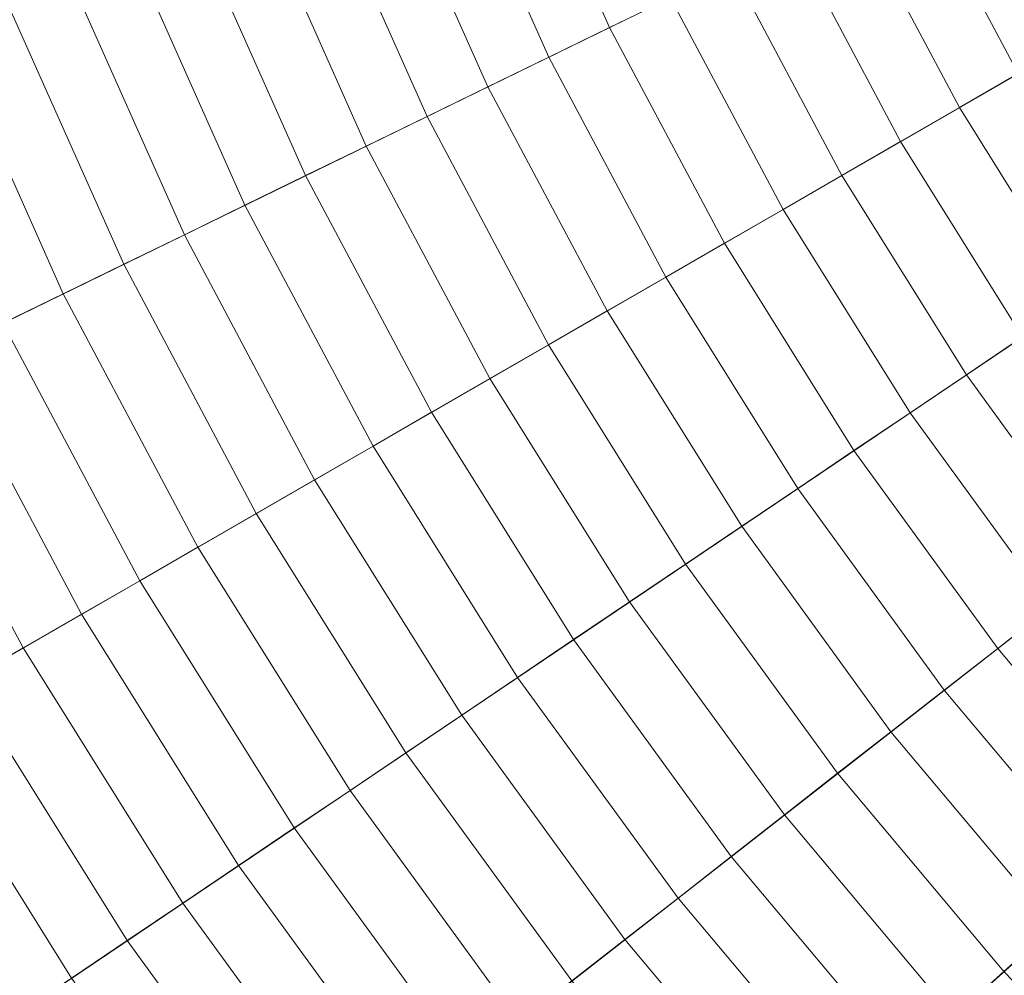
# Model space of a CAD drawing. Header units: centimetres. Extents: x -6.39 to 0.8, y 3.58 to 10.78.
# Tile 65 of 256: x -4.37 to -3.96, y 6.13 to 6.53. Entities that reach past the tile are written whole.
import ezdxf

# ---------------------------------------------------------------- set-up
doc = ezdxf.new("R2010")
doc.units = ezdxf.units.CM
doc.header["$LTSCALE"] = 2.54
doc.layers.add('Lucido design-1', color=7, linetype='Continuous')

# ---------------------------------------------------------------- blocks, each defined once
blk = doc.blocks.new('Gruppo-1')
at = {"color": 142, "linetype": 'Continuous', "lineweight": 9}
for points in [[(-6.33891, 6.55421, -13.70234), (-6.28669, 6.30852, -13.70234), (-2.79706, 7.17858, -13.70234), (-2.79709, 7.17873, -13.70234)], [(-6.28669, 6.30852, -13.70234), (-6.21746, 6.06707, -13.70234), (-2.79702, 7.17843, -13.70234), (-2.79706, 7.17858, -13.70234)], [(-6.21746, 6.06707, -13.70234), (-6.13155, 5.83103, -13.70234), (-2.79696, 7.17829, -13.70234), (-2.79702, 7.17843, -13.70234)], [(-6.13155, 5.83103, -13.70234), (-6.02938, 5.60157, -13.70234), (-2.7969, 7.17815, -13.70234), (-2.79696, 7.17829, -13.70234)], [(-6.02938, 5.60157, -13.70234), (-5.91146, 5.37979, -13.70234), (-2.79683, 7.17802, -13.70234), (-2.7969, 7.17815, -13.70234)], [(-5.91146, 5.37979, -13.70234), (-5.77836, 5.16678, -13.70234), (-2.79675, 7.17789, -13.70234), (-2.79683, 7.17802, -13.70234)], [(-5.77836, 5.16678, -13.70234), (-5.63072, 4.96357, -13.70234), (-2.79666, 7.17777, -13.70234), (-2.79675, 7.17789, -13.70234)], [(-5.63072, 4.96357, -13.70234), (-5.46926, 4.77115, -13.70234), (-2.79657, 7.17766, -13.70234), (-2.79666, 7.17777, -13.70234)], [(-5.46926, 4.77115, -13.70234), (-5.29478, 4.59047, -13.70234), (-2.79646, 7.17755, -13.70234), (-2.79657, 7.17766, -13.70234)], [(-5.29478, 4.59047, -13.70234), (-5.10811, 4.42239, -13.70234), (-2.79635, 7.17745, -13.70234), (-2.79646, 7.17755, -13.70234)], [(-5.10811, 4.42239, -13.70234), (-4.91018, 4.26775, -13.70234), (-2.79623, 7.17735, -13.70234), (-2.79635, 7.17745, -13.70234)], [(-4.91018, 4.26775, -13.70234), (-4.70194, 4.12729, -13.70234), (-2.79611, 7.17727, -13.70234), (-2.79623, 7.17735, -13.70234)], [(-4.70194, 4.12729, -13.70234), (-4.48441, 4.0017, -13.70234), (-2.79597, 7.17719, -13.70234), (-2.79611, 7.17727, -13.70234)], [(-4.48441, 4.0017, -13.70234), (-4.25865, 3.89159, -13.70234), (-2.79584, 7.17713, -13.70234), (-2.79597, 7.17719, -13.70234)], [(-4.25865, 3.89159, -13.70234), (-4.02576, 3.7975, -13.70234), (-2.7957, 7.17707, -13.70234), (-2.79584, 7.17713, -13.70234)], [(-4.02576, 3.7975, -13.70234), (-3.78688, 3.71988, -13.70234), (-2.79556, 7.17702, -13.70234), (-2.7957, 7.17707, -13.70234)], [(-4.1402, 6.63559, -12.74688), (-4.09901, 6.54307, -12.74688), (-4.12474, 6.53052, -12.75253), (-4.16674, 6.62486, -12.75253)], [(-4.16674, 6.62486, -12.75253), (-4.12474, 6.53052, -12.75253), (-4.15045, 6.51799, -12.75827), (-4.19327, 6.61415, -12.75827)], [(-3.9443, 6.61853, -12.71507), (-3.90239, 6.53972, -12.71507), (-3.92728, 6.52536, -12.72012), (-3.97012, 6.60594, -12.72012)], [(-4.19327, 6.61415, -12.75827), (-4.15045, 6.51799, -12.75827), (-4.17614, 6.50545, -12.76412), (-4.21977, 6.60344, -12.76412)], [(-4.21977, 6.60344, -12.76412), (-4.17614, 6.50545, -12.76412), (-4.20181, 6.49293, -12.77007), (-4.24625, 6.59274, -12.77007)], [(-3.97012, 6.60594, -12.72012), (-3.92728, 6.52536, -12.72012), (-3.95215, 6.511, -12.72527), (-3.99593, 6.59335, -12.72527)], [(-4.24625, 6.59274, -12.77007), (-4.20181, 6.49293, -12.77007), (-4.22747, 6.48042, -12.77612), (-4.27272, 6.58205, -12.77612)], [(-3.99593, 6.59335, -12.72527), (-3.95215, 6.511, -12.72527), (-3.977, 6.49665, -12.73052), (-4.02173, 6.58077, -12.73052)], [(-4.27272, 6.58205, -12.77612), (-4.22747, 6.48042, -12.77612), (-4.2531, 6.46792, -12.78226), (-4.29916, 6.57137, -12.78226)], [(-4.02173, 6.58077, -12.73052), (-3.977, 6.49665, -12.73052), (-4.00184, 6.48231, -12.73588), (-4.04751, 6.56819, -12.73588)], [(-4.29916, 6.57137, -12.78226), (-4.2531, 6.46792, -12.78226), (-4.27872, 6.45542, -12.7885), (-4.32559, 6.56069, -12.7885)], [(-4.04751, 6.56819, -12.73588), (-4.00184, 6.48231, -12.73588), (-4.02666, 6.46798, -12.74133), (-4.07327, 6.55563, -12.74133)], [(-4.32559, 6.56069, -12.7885), (-4.27872, 6.45542, -12.7885), (-4.30431, 6.44294, -12.79485), (-4.35199, 6.55002, -12.79485)], [(-4.07327, 6.55563, -12.74133), (-4.02666, 6.46798, -12.74133), (-4.05147, 6.45366, -12.74688), (-4.09901, 6.54307, -12.74688)], [(-4.35199, 6.55002, -12.79485), (-4.30431, 6.44294, -12.79485), (-4.32989, 6.43047, -12.80129), (-4.37837, 6.53936, -12.80129)], [(-4.09901, 6.54307, -12.74688), (-4.05147, 6.45366, -12.74688), (-4.07626, 6.43934, -12.75253), (-4.12474, 6.53052, -12.75253)], [(-4.37837, 6.53936, -12.80129), (-4.32989, 6.43047, -12.80129), (-4.35545, 6.418, -12.80783), (-4.40474, 6.52871, -12.80783)], [(-4.40474, 6.52871, -12.80783), (-4.35545, 6.418, -12.80783), (-4.38098, 6.40555, -12.81447), (-4.43108, 6.51807, -12.81447)], [(-4.12474, 6.53052, -12.75253), (-4.07626, 6.43934, -12.75253), (-4.10103, 6.42504, -12.75827), (-4.15045, 6.51799, -12.75827)], [(-4.15045, 6.51799, -12.75827), (-4.10103, 6.42504, -12.75827), (-4.12579, 6.41075, -12.76412), (-4.17614, 6.50545, -12.76412)], [(-3.95215, 6.511, -12.72527), (-3.90273, 6.4319, -12.72527), (-3.92652, 6.41586, -12.73052), (-3.977, 6.49665, -12.73052)], [(-4.17614, 6.50545, -12.76412), (-4.12579, 6.41075, -12.76412), (-4.15052, 6.39647, -12.77007), (-4.20181, 6.49293, -12.77007)], [(-3.977, 6.49665, -12.73052), (-3.92652, 6.41586, -12.73052), (-3.9503, 6.39982, -12.73588), (-4.00184, 6.48231, -12.73588)], [(-4.20181, 6.49293, -12.77007), (-4.15052, 6.39647, -12.77007), (-4.17524, 6.3822, -12.77612), (-4.22747, 6.48042, -12.77612)], [(-4.22747, 6.48042, -12.77612), (-4.17524, 6.3822, -12.77612), (-4.19994, 6.36794, -12.78226), (-4.2531, 6.46792, -12.78226)], [(-4.00184, 6.48231, -12.73588), (-3.9503, 6.39982, -12.73588), (-3.97406, 6.38379, -12.74133), (-4.02666, 6.46798, -12.74133)], [(-4.2531, 6.46792, -12.78226), (-4.19994, 6.36794, -12.78226), (-4.22462, 6.35369, -12.7885), (-4.27872, 6.45542, -12.7885)], [(-4.02666, 6.46798, -12.74133), (-3.97406, 6.38379, -12.74133), (-3.9978, 6.36777, -12.74688), (-4.05147, 6.45366, -12.74688)], [(-4.27872, 6.45542, -12.7885), (-4.22462, 6.35369, -12.7885), (-4.24929, 6.33945, -12.79485), (-4.30431, 6.44294, -12.79485)], [(-4.05147, 6.45366, -12.74688), (-3.9978, 6.36777, -12.74688), (-4.02153, 6.35177, -12.75253), (-4.07626, 6.43934, -12.75253)], [(-4.30431, 6.44294, -12.79485), (-4.24929, 6.33945, -12.79485), (-4.27393, 6.32522, -12.80129), (-4.32989, 6.43047, -12.80129)], [(-4.07626, 6.43934, -12.75253), (-4.02153, 6.35177, -12.75253), (-4.04525, 6.33577, -12.75827), (-4.10103, 6.42504, -12.75827)], [(-4.32989, 6.43047, -12.80129), (-4.27393, 6.32522, -12.80129), (-4.29855, 6.311, -12.80783), (-4.35545, 6.418, -12.80783)], [(-4.10103, 6.42504, -12.75827), (-4.04525, 6.33577, -12.75827), (-4.06895, 6.31979, -12.76412), (-4.12579, 6.41075, -12.76412)], [(-4.35545, 6.418, -12.80783), (-4.29855, 6.311, -12.80783), (-4.32316, 6.2968, -12.81447), (-4.38098, 6.40555, -12.81447)], [(-4.12579, 6.41075, -12.76412), (-4.06895, 6.31979, -12.76412), (-4.09263, 6.30381, -12.77007), (-4.15052, 6.39647, -12.77007)], [(-4.38098, 6.40555, -12.81447), (-4.32316, 6.2968, -12.81447), (-4.34774, 6.2826, -12.82121), (-4.4065, 6.3931, -12.82121)], [(-3.9503, 6.39982, -12.73588), (-3.89312, 6.32112, -12.73588), (-3.91571, 6.30348, -12.74133), (-3.97406, 6.38379, -12.74133)], [(-4.15052, 6.39647, -12.77007), (-4.09263, 6.30381, -12.77007), (-4.11629, 6.28785, -12.77612), (-4.17524, 6.3822, -12.77612)], [(-4.4065, 6.3931, -12.82121), (-4.34774, 6.2826, -12.82121), (-4.37231, 6.26842, -12.82804), (-4.43199, 6.38067, -12.82804)], [(-3.97406, 6.38379, -12.74133), (-3.91571, 6.30348, -12.74133), (-3.93828, 6.28584, -12.74688), (-3.9978, 6.36777, -12.74688)], [(-4.43199, 6.38067, -12.82804), (-4.37231, 6.26842, -12.82804), (-4.39685, 6.25425, -12.83497), (-4.45746, 6.36824, -12.83497)], [(-4.17524, 6.3822, -12.77612), (-4.11629, 6.28785, -12.77612), (-4.13993, 6.2719, -12.78226), (-4.19994, 6.36794, -12.78226)], [(-4.19994, 6.36794, -12.78226), (-4.13993, 6.2719, -12.78226), (-4.16356, 6.25597, -12.7885), (-4.22462, 6.35369, -12.7885)], [(-3.9978, 6.36777, -12.74688), (-3.93828, 6.28584, -12.74688), (-3.96084, 6.26822, -12.75253), (-4.02153, 6.35177, -12.75253)], [(-4.22462, 6.35369, -12.7885), (-4.16356, 6.25597, -12.7885), (-4.18717, 6.24004, -12.79485), (-4.24929, 6.33945, -12.79485)], [(-4.02153, 6.35177, -12.75253), (-3.96084, 6.26822, -12.75253), (-3.98338, 6.25061, -12.75827), (-4.04525, 6.33577, -12.75827)], [(-4.24929, 6.33945, -12.79485), (-4.18717, 6.24004, -12.79485), (-4.21076, 6.22413, -12.80129), (-4.27393, 6.32522, -12.80129)], [(-4.04525, 6.33577, -12.75827), (-3.98338, 6.25061, -12.75827), (-4.0059, 6.23301, -12.76412), (-4.06895, 6.31979, -12.76412)], [(-4.27393, 6.32522, -12.80129), (-4.21076, 6.22413, -12.80129), (-4.23434, 6.20823, -12.80783), (-4.29855, 6.311, -12.80783)], [(-4.06895, 6.31979, -12.76412), (-4.0059, 6.23301, -12.76412), (-4.02841, 6.21543, -12.77007), (-4.09263, 6.30381, -12.77007)], [(-4.29855, 6.311, -12.80783), (-4.23434, 6.20823, -12.80783), (-4.25789, 6.19234, -12.81447), (-4.32316, 6.2968, -12.81447)], [(-4.09263, 6.30381, -12.77007), (-4.02841, 6.21543, -12.77007), (-4.0509, 6.19785, -12.77612), (-4.11629, 6.28785, -12.77612)], [(-4.32316, 6.2968, -12.81447), (-4.25789, 6.19234, -12.81447), (-4.28142, 6.17647, -12.82121), (-4.34774, 6.2826, -12.82121)], [(-4.11629, 6.28785, -12.77612), (-4.0509, 6.19785, -12.77612), (-4.07338, 6.18029, -12.78226), (-4.13993, 6.2719, -12.78226)], [(-3.93828, 6.28584, -12.74688), (-3.87318, 6.20826, -12.74688), (-3.89446, 6.18911, -12.75253), (-3.96084, 6.26822, -12.75253)], [(-4.34774, 6.2826, -12.82121), (-4.28142, 6.17647, -12.82121), (-4.30494, 6.16061, -12.82804), (-4.37231, 6.26842, -12.82804)], [(-4.13993, 6.2719, -12.78226), (-4.07338, 6.18029, -12.78226), (-4.09583, 6.16275, -12.7885), (-4.16356, 6.25597, -12.7885)], [(-4.37231, 6.26842, -12.82804), (-4.30494, 6.16061, -12.82804), (-4.32843, 6.14476, -12.83497), (-4.39685, 6.25425, -12.83497)], [(-3.96084, 6.26822, -12.75253), (-3.89446, 6.18911, -12.75253), (-3.91571, 6.16997, -12.75827), (-3.98338, 6.25061, -12.75827)], [(-4.39685, 6.25425, -12.83497), (-4.32843, 6.14476, -12.83497), (-4.35191, 6.12892, -12.842), (-4.42138, 6.24009, -12.842)], [(-4.16356, 6.25597, -12.7885), (-4.09583, 6.16275, -12.7885), (-4.11827, 6.14521, -12.79485), (-4.18717, 6.24004, -12.79485)], [(-3.98338, 6.25061, -12.75827), (-3.91571, 6.16997, -12.75827), (-3.93695, 6.15085, -12.76412), (-4.0059, 6.23301, -12.76412)], [(-4.42138, 6.24009, -12.842), (-4.35191, 6.12892, -12.842), (-4.37537, 6.1131, -12.84913), (-4.44588, 6.22594, -12.84913)], [(-4.18717, 6.24004, -12.79485), (-4.11827, 6.14521, -12.79485), (-4.1407, 6.1277, -12.80129), (-4.21076, 6.22413, -12.80129)], [(-4.0059, 6.23301, -12.76412), (-3.93695, 6.15085, -12.76412), (-3.95818, 6.13173, -12.77007), (-4.02841, 6.21543, -12.77007)], [(-4.21076, 6.22413, -12.80129), (-4.1407, 6.1277, -12.80129), (-4.1631, 6.11019, -12.80783), (-4.23434, 6.20823, -12.80783)], [(-4.02841, 6.21543, -12.77007), (-3.95818, 6.13173, -12.77007), (-3.97939, 6.11263, -12.77612), (-4.0509, 6.19785, -12.77612)], [(-4.23434, 6.20823, -12.80783), (-4.1631, 6.11019, -12.80783), (-4.18549, 6.0927, -12.81447), (-4.25789, 6.19234, -12.81447)], [(-4.0509, 6.19785, -12.77612), (-3.97939, 6.11263, -12.77612), (-4.00059, 6.09355, -12.78226), (-4.07338, 6.18029, -12.78226)], [(-4.25789, 6.19234, -12.81447), (-4.18549, 6.0927, -12.81447), (-4.20786, 6.07522, -12.82121), (-4.28142, 6.17647, -12.82121)], [(-4.07338, 6.18029, -12.78226), (-4.00059, 6.09355, -12.78226), (-4.02177, 6.07448, -12.7885), (-4.09583, 6.16275, -12.7885)], [(-4.28142, 6.17647, -12.82121), (-4.20786, 6.07522, -12.82121), (-4.23021, 6.05776, -12.82804), (-4.30494, 6.16061, -12.82804)], [(-4.09583, 6.16275, -12.7885), (-4.02177, 6.07448, -12.7885), (-4.04293, 6.05542, -12.79485), (-4.11827, 6.14521, -12.79485)], [(-4.30494, 6.16061, -12.82804), (-4.23021, 6.05776, -12.82804), (-4.25255, 6.04031, -12.83497), (-4.32843, 6.14476, -12.83497)], [(-3.93695, 6.15085, -12.76412), (-3.86244, 6.07369, -12.76412), (-3.88229, 6.05314, -12.77007), (-3.95818, 6.13173, -12.77007)], [(-4.32843, 6.14476, -12.83497), (-4.25255, 6.04031, -12.83497), (-4.27486, 6.02288, -12.842), (-4.35191, 6.12892, -12.842)], [(-4.11827, 6.14521, -12.79485), (-4.04293, 6.05542, -12.79485), (-4.06408, 6.03638, -12.80129), (-4.1407, 6.1277, -12.80129)], [(-3.95818, 6.13173, -12.77007), (-3.88229, 6.05314, -12.77007), (-3.90211, 6.03261, -12.77612), (-3.97939, 6.11263, -12.77612)]]:
    blk.add_3dface(points, dxfattribs=at)

msp = doc.modelspace()

# ---------------------------------------------------------------- block references
at = {"layer": 'Lucido design-1', "color": 7}
msp.add_blockref('Gruppo-1', (0, 0), dxfattribs=at)

doc.saveas('drawing.dxf')
